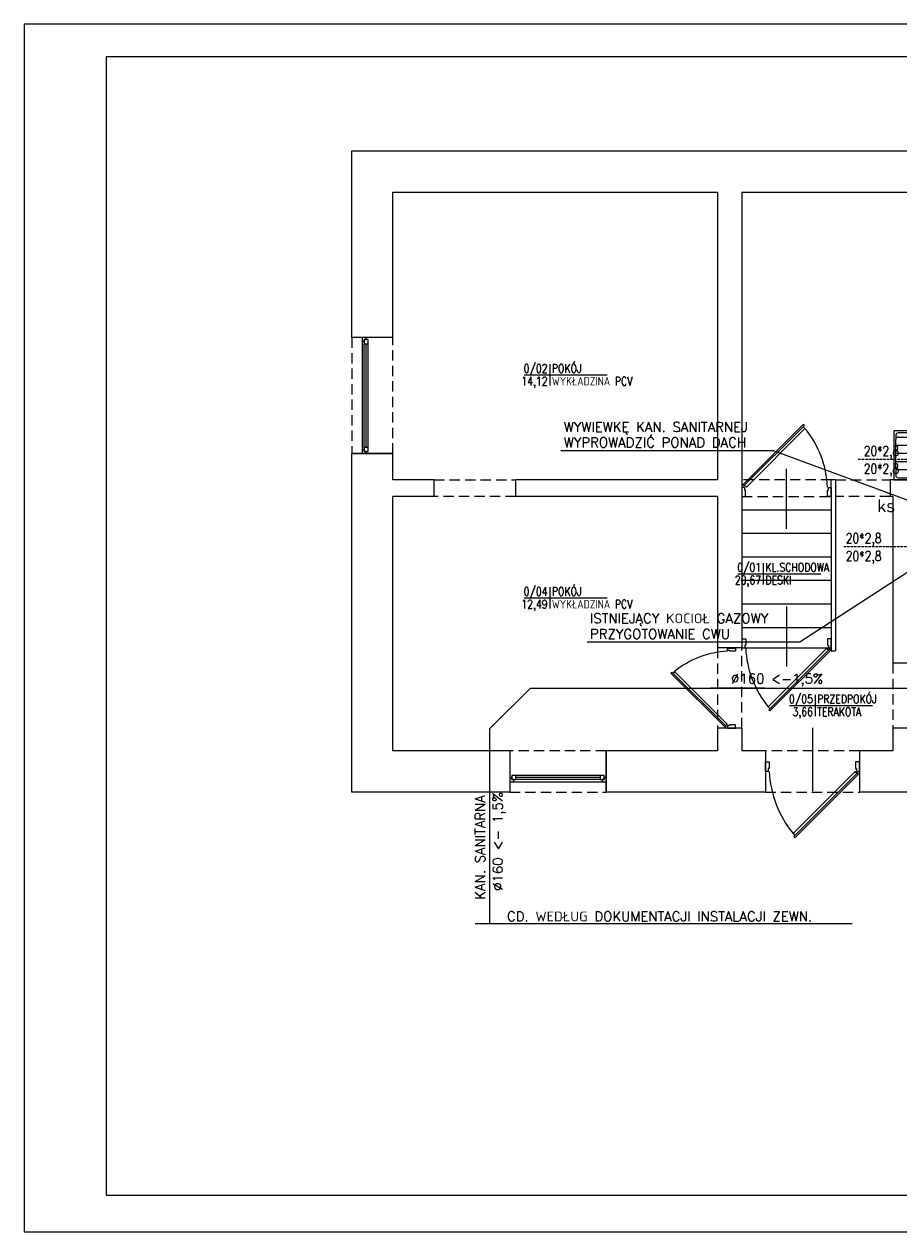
# Model space of a CAD drawing. Header units: millimetres. Extents: x -1657 to 1139, y -216 to 3193.
# Tile 1 of 6: x -1657 to -581, y -216 to 1269. Entities that reach past the tile are written whole.
import ezdxf
from ezdxf.enums import TextEntityAlignment as Align

# ---------------------------------------------------------------- set-up
doc = ezdxf.new("R2010")
doc.units = ezdxf.units.MM
doc.linetypes.add('DASHED', pattern=[19.05, 12.7, -6.35])
doc.linetypes.add('DASHED2', pattern=[0.375, 0.25, -0.125])
doc.layers.get('0').update_dxf_attribs({"color": 252})
for name, color, linetype in [('1-OPIS-POM', 252, 'Continuous'), ('I-MEBLE', 252, 'Continuous'), ('I-NAD', 252, 'DASHED'), ('I-SCIANA', 252, 'Continuous'), ('I-WIDOK', 252, 'Continuous'), ('IS kan opis', 7, 'Continuous'), ('IS KAN_S_OPIS', 2, 'Continuous'), ('IS KAN_SAN_RURY', 1, 'Continuous'), ('IS opis woda', 7, 'DASHED2'), ('TABELKA', 252, 'Continuous')]:
    doc.layers.add(name, color=color, linetype=linetype)
doc.layers.add('I-DRZWI', color=252, linetype='Continuous', lineweight=5)
doc.layers.add('I-OKNA', color=252, linetype='Continuous', lineweight=5)
doc.styles.add('ROMANS', font='romans.shx', dxfattribs={"width": 0.75})
doc.styles.add('TECH', font='simplex.shx')

# ---------------------------------------------------------------- blocks, each defined once
blk = doc.blocks.new('zlew80_1')
for p, q in [((0, 60), (-80, 60)), ((-80, 60), (-80, 0)), ((0, 0), (0, 60)), ((-77.5, 54.5), (-77.5, 49.5)), ((-77.5, 15.5), (-77.5, 49.5)), ((-5.5, 57.5), (-74.5, 57.5)), ((-74.5, 52.5), (-5.5, 52.5)), ((-22.7, 49.7), (-29.5, 48.5)), ((-13, 48.5), (-19.8, 49.7)), ((-2.5, 49.5), (-2.5, 54.5)), ((-2.5, 15.5), (-2.5, 49.5)), ((-76.5, 42.5), (-39.5, 42.5)), ((-76.5, 32.5), (-39.5, 32.5)), ((-35.9, 42), (-37.3, 33.8)), ((-37.3, 31.2), (-35.9, 23)), ((-5.2, 33.8), (-6.6, 42)), ((-6.6, 23), (-5.2, 31.2)), ((-77.5, 15.5), (-77.5, 5.5)), ((-76.5, 22.5), (-39.5, 22.5)), ((-36.2, 24.4), (-36.2, 24.4)), ((-29.5, 16.5), (-22.7, 15.3)), ((-19.8, 15.3), (-13, 16.5)), ((-2.5, 5.5), (-2.5, 15.5)), ((-80, 0), (0, 0)), ((-74.5, 12.5), (-5.5, 12.5)), ((-74.5, 2.5), (-5.5, 2.5))]:
    blk.add_line(p, q)
blk.add_circle((-30, 22.5), 2.5)
for centre, radius, start, end in [((-74.5, 54.5), 3, 90, 180), ((-74.5, 49.5), 3, 90, 180), ((-28, 40.6), 8, 100.3048, 170.5377), ((-21.3, 41.9), 8, 79.6952, 100.3048), ((-14.5, 40.6), 8, 9.4623, 79.6952), ((-5.5, 54.5), 3, 0, 90), ((-5.5, 49.5), 3, 0, 90), ((-29.4, 32.5), 8, 170.5377, 189.4623), ((-13.1, 32.5), 8, 350.5377, 9.4623), ((-74.5, 15.5), 3, 180, 270), ((-28.3, 25.8), 8, 189.4601, 189.4623), ((-28, 24.4), 8, 189.4623, 259.6952), ((-21.3, 23.1), 8, 259.6952, 280.3048), ((-14.5, 24.4), 8, 280.3048, 350.5377), ((-5.5, 15.5), 3, 270, 0), ((-74.5, 5.5), 3, 180, 270), ((-5.5, 5.5), 3, 270, 0), ((-2.8, 12.8), 0.3, 270, 0)]:
    blk.add_arc(centre, radius, start, end)
blk = doc.blocks.new('D90')
blk.add_line((32.6, 45), (-28, 45))
for points in [[(-9.2, 87.2), (-9.2, 90), (0, 90), (0, 86.3), (-6.4, 86.3), (-6.4, 87.2)], [(-72.6, 61.8), (-11.7, 0.9), (-10.6, 2), (-71.5, 62.9)], [(-9.2, 2.8), (-9.2, 0), (0, 0), (0, 3.7), (-6.4, 3.7), (-6.4, 2.8)]]:
    blk.add_lwpolyline(points, close=True)
blk.add_lwpolyline([(-11.3, 2.7), (-9.5, 4.5), (-68.6, 63.5), (-70.3, 61.8)])
blk.add_arc((-4.6, -14.5), 100.9, 92.6186, 129.3487)
blk = doc.blocks.new('OPIS-POM')
for p, q in [((-60, 0), (135, 0)), ((0, 25), (0, -25))]:
    blk.add_line(p, q)
at = {"style": 'ROMANS', "width": 0.8, "flags": 4}
blk.add_attdef('NR', text='', height=20, dxfattribs=at).set_placement((-5, 5), align=Align.RIGHT)
blk.add_attdef('NAZWA', (5, 5), '', height=20, dxfattribs=at)
blk.add_attdef('POW.', text='', height=20, dxfattribs=at).set_placement((-5, -5), align=Align.TOP_RIGHT)
blk.add_attdef('POSADZKA', text='', height=20, dxfattribs=at).set_placement((5, -5), align=Align.TOP_LEFT)

msp = doc.modelspace()

# ---------------------------------------------------------------- linework, layer by layer
at = {"color": 7, "lineweight": 0}
for points in [[(-1203.9, 883.7), (-1254.4, 883.7)], [(-1203.9, 883.7), (-1254.4, 883.7)], [(-1203.9, 883.7), (-1254.4, 883.7)], [(-1203.9, 741), (-1254.4, 741)]]:
    msp.add_lwpolyline(points, dxfattribs=at)
at = {"layer": 'I-NAD'}
for p, q in [((-1254.4, 883.7), (-1254.4, 741)), ((-1203.9, 741), (-1203.9, 883.7)), ((-941.5, 375.4), (-1060.1, 375.4)), ((-1060.1, 324.9), (-941.5, 324.9))]:
    msp.add_line(p, q, dxfattribs=at)
for points in [[(-1153.1, 708.9), (-1052.8, 708.9)], [(-664.5, 708.9), (-774.4, 708.9)], [(-659.5, 708.9), (-592.1, 708.9)], [(-1052.8, 688.3), (-1153.1, 688.3)], [(-774.4, 688.3), (-664.5, 688.3)], [(-592.1, 688.3), (-659.5, 688.3)], [(-804.7, 502), (-804.7, 403.5)], [(-774.4, 403.5), (-774.4, 502)], [(-588.9, 483.3), (-588.9, 403.5)], [(-629.8, 375.4), (-745.6, 375.4)], [(-745.6, 324.9), (-629.8, 324.9)]]:
    msp.add_lwpolyline(points, dxfattribs=at)
at = {"layer": 'I-OKNA'}
for points in [[(-1241.7, 883.7), (-1241.7, 878.7), (-1239.2, 878.7), (-1239.2, 881.2)], [(-1241.7, 878.7), (-1241.7, 746.1)], [(-1239.2, 881.2), (-1236.6, 881.2), (-1236.6, 883.7)], [(-1239.2, 881.2), (-1239.2, 876.1), (-1234.2, 876.1), (-1234.2, 881.2)], [(-1234.2, 881.2), (-1239.2, 881.2)], [(-1239.2, 748.6), (-1239.2, 876.1)], [(-1236.6, 748.6), (-1236.6, 876.1)], [(-1234.2, 748.6), (-1234.2, 876.1)], [(-1234.2, 748.6), (-1234.2, 876.1)], [(-1239.2, 743.6), (-1239.2, 746.1), (-1241.7, 746.1), (-1241.7, 741)], [(-1234.2, 743.6), (-1234.2, 748.6), (-1239.2, 748.6), (-1239.2, 743.6)], [(-1236.6, 741), (-1236.6, 743.6), (-1239.2, 743.6), (-1234.2, 743.6)], [(-1236.6, 741), (-1241.7, 741)], [(-1057.6, 340.2), (-1057.6, 342.6), (-1060.1, 342.6)], [(-1057.6, 340.2), (-1052.5, 340.2), (-1052.5, 345.2), (-1057.6, 345.2)], [(-1057.6, 345.2), (-1057.6, 340.2)], [(-949, 345.2), (-1052.5, 345.2)], [(-949, 345.2), (-1052.5, 345.2)], [(-949, 342.6), (-1052.5, 342.6)], [(-944, 345.2), (-949, 345.2), (-949, 340.2), (-944, 340.2)], [(-941.5, 342.6), (-944, 342.6), (-944, 340.2), (-944, 345.2)], [(-1060.1, 337.6), (-1055.1, 337.6), (-1055.1, 340.2), (-1057.6, 340.2)], [(-1055.1, 337.6), (-946.5, 337.6)], [(-949, 340.2), (-1052.5, 340.2)], [(-944, 340.2), (-946.5, 340.2), (-946.5, 337.6), (-941.5, 337.6)]]:
    msp.add_lwpolyline(points, dxfattribs=at)
at = {"layer": 'I-SCIANA', "lineweight": 0}
for p, q in [((-1203.9, 883.7), (-1254.4, 883.7)), ((-1254.4, 741), (-1203.9, 741)), ((-1060.1, 375.4), (-1060.1, 324.9)), ((-941.5, 324.9), (-941.5, 375.4))]:
    msp.add_line(p, q, dxfattribs=at)
for points in [[(-1254.4, 883.7), (-1254.4, 1113.2), (-344.9, 1113.2), (-344.9, 917.4)], [(-1203.9, 883.7), (-1203.9, 1062.6), (-804.7, 1062.6), (-804.7, 708.9)], [(-774.4, 1062.6), (-395.4, 1062.6), (-395.4, 917.4)], [(-774.4, 1062.6), (-774.4, 688.3)], [(-1060.1, 324.9), (-1254.4, 324.9), (-1254.4, 741)], [(-1203.9, 741), (-1254.4, 741)], [(-1203.9, 708.9), (-1203.9, 741)], [(-1153.1, 708.9), (-1203.9, 708.9)], [(-1153.1, 688.3), (-1153.1, 708.9)], [(-804.7, 708.9), (-1052.8, 708.9)], [(-1052.8, 688.3), (-1052.8, 708.9)], [(-659.5, 708.9), (-664.5, 708.9)], [(-664.5, 688.3), (-664.5, 708.9)], [(-659.5, 708.9), (-659.5, 498.4)], [(-395.4, 708.9), (-592.1, 708.9)], [(-592.1, 708.9), (-592.1, 688.3)], [(-1060.1, 375.4), (-1203.9, 375.4), (-1203.9, 688.3)], [(-1153.1, 688.3), (-1203.9, 688.3)], [(-1060.1, 375.4), (-1203.9, 375.4), (-1203.9, 688.3)], [(-804.7, 688.3), (-1052.8, 688.3)], [(-804.7, 688.3), (-804.7, 502)], [(-774.4, 688.3), (-774.4, 502)], [(-664.5, 688.3), (-664.5, 498.4)], [(-588.9, 688.3), (-592.1, 688.3)], [(-588.9, 688.3), (-588.9, 483.3)], [(-774.4, 502), (-804.7, 502)], [(-664.5, 498.4), (-659.5, 498.4)], [(-562.2, 483.3), (-588.9, 483.3)], [(-344.9, 451.5), (-344.9, 324.9), (-629.8, 324.9)], [(-804.7, 403.5), (-804.7, 375.4)], [(-774.4, 403.5), (-804.7, 403.5)], [(-774.4, 403.5), (-774.4, 375.4)], [(-588.9, 403.5), (-588.9, 375.4)], [(-562.2, 403.5), (-588.9, 403.5)], [(-1060.1, 375.4), (-1060.1, 324.9)], [(-804.7, 375.4), (-941.5, 375.4)], [(-941.5, 375.4), (-941.5, 324.9)], [(-745.6, 375.4), (-774.4, 375.4)], [(-745.6, 375.4), (-745.6, 324.9)], [(-588.9, 375.4), (-629.8, 375.4)], [(-629.8, 375.4), (-629.8, 324.9)], [(-745.6, 324.9), (-941.5, 324.9)]]:
    msp.add_lwpolyline(points, dxfattribs=at)
at = {"layer": 'I-WIDOK'}
for points in [[(-774.4, 672), (-664.5, 672)], [(-774.4, 643.1), (-664.5, 643.1)], [(-774.4, 614.2), (-664.5, 614.2)], [(-774.4, 585.2), (-664.5, 585.2)], [(-774.4, 556.3), (-664.5, 556.3)], [(-774.4, 527.3), (-664.5, 527.3)], [(-774.4, 502), (-664.5, 502)]]:
    msp.add_lwpolyline(points, dxfattribs=at)
at = {"layer": 'IS KAN_S_OPIS'}
for p, q in [((-997.1, 744.8), (-735.2, 744.8)), ((-736.1, 744.8), (-550.2, 676.3)), ((-703.1, 509.4), (-480.5, 654)), ((-965, 509.4), (-703.1, 509.4)), ((-638.8, 162.9), (-1102.7, 162.9))]:
    msp.add_line(p, q, dxfattribs=at)
at = {"layer": 'IS KAN_SAN_RURY'}
for p, q in [((-1084.4, 402.8), (-1034.4, 452.7)), ((-1034.4, 452.7), (-562.2, 452.7)), ((-1084.4, 162.9), (-1084.4, 402.8))]:
    msp.add_line(p, q, dxfattribs=at)
at = {"layer": 'IS opis woda'}
for p, q in [((-529, 733.7, 53.4), (-631.5, 733.7, 53.4)), ((-544.8, 626.4, 53.4), (-649, 626.4, 53.4))]:
    msp.add_line(p, q, dxfattribs=at)
at = {"layer": 'TABELKA'}
for points in [[(-1657.5, 1269.1), (-1657.5, -215.9), (442.5, -215.9), (442.5, 1269.1)], [(-1556.7, -171), (413.9, -171), (413.9, 1228.7), (-1556.7, 1228.7)], [(-1556.7, -171), (413.9, -171), (413.9, 1228.7), (-1556.7, 1228.7)]]:
    msp.add_lwpolyline(points, close=True, dxfattribs=at)

# ---------------------------------------------------------------- block references
at = {"layer": '1-OPIS-POM', "xscale": 0.5241599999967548, "yscale": 0.5241599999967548, "zscale": 0.5241600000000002}
for p, values in [((-1010.9, 837.9), {'NR': '0/02', 'NAZWA': 'POKÓJ', 'POW.': '14,12', 'POSADZKA': 'WYKŁADZINA PCV'}), ((-748.2, 593.3), {'NR': '0/01', 'NAZWA': 'KL.SCHODOWA', 'POW.': '20,67', 'POSADZKA': 'DESKI'}), ((-1010.9, 563.7), {'NR': '0/04', 'NAZWA': 'POKÓJ', 'POW.': '12,49', 'POSADZKA': 'WYKŁADZINA PCV'}), ((-684.5, 431.4), {'NR': '0/05', 'NAZWA': 'PRZEDPOKÓJ', 'POW.': '3,66', 'POSADZKA': 'TERAKOTA'})]:
    msp.add_blockref('OPIS-POM', p, dxfattribs=at).add_auto_attribs(values)
at = {"layer": 'I-DRZWI'}
for p, xscale, yscale, zscale, rotation in [((-774.4, 688.3), 1.220641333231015, 1.220641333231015, 1.220641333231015, 270), ((-664.5, 513.2), 1.220641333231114, 1.220641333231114, 1.220641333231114, 90), ((-629.8, 362), 1.286530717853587, 1.286530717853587, 1.286530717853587, 90)]:
    msp.add_blockref('D90', p, dxfattribs=dict(at, xscale=xscale, yscale=yscale, zscale=zscale, rotation=rotation))
at = {"layer": 'I-DRZWI', "xscale": 1.094091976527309, "yscale": 1.094091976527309, "zscale": 1.094091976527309}
msp.add_blockref('D90', (-782.3, 403.5), dxfattribs=at)
at = {"layer": 'I-MEBLE'}
msp.add_blockref('zlew80_1', (-507.7, 708.9), dxfattribs=at)

# ---------------------------------------------------------------- texts
at = {"layer": 'IS kan opis', "style": 'TECH'}
msp.add_text('ks', height=15, dxfattribs=at).set_placement((-608, 669.4))
at = {"layer": 'IS KAN_S_OPIS', "style": 'TECH'}
for s, p in [('WYWIEWKĘ KAN. SANITARNEJ', (-993.6, 767.8)), ('WYPROWADZIĆ PONAD DACH', (-993.6, 748.7)), ('ISTNIEJĄCY KOCIOŁ GAZOWY', (-961.4, 532.4)), ('PRZYGOTOWANIE CWU ', (-961.4, 513.3)), ('∅160 <-1,5%', (-787.8, 458.3)), ('CD. WEDŁUG DOKUMENTACJI INSTALACJI ZEWN.', (-1063.5, 165.9))]:
    msp.add_text(s, height=12, dxfattribs=at).set_placement(p)
for s, p in [('KAN. SANITARNA', (-1090.5, 192.6)), ('∅160 <- 1,5%', (-1068.9, 203.4))]:
    msp.add_text(s, height=12, rotation=90, dxfattribs=at).set_placement(p)
at = {"layer": 'IS opis woda', "style": 'TECH', "width": 0.8}
for p in [(-624.6, 738.2), (-624.6, 716.4), (-646.5, 631), (-646.5, 609.1)]:
    msp.add_text('20*2,8', height=12, dxfattribs=at).set_placement(p)

doc.saveas('drawing.dxf')
